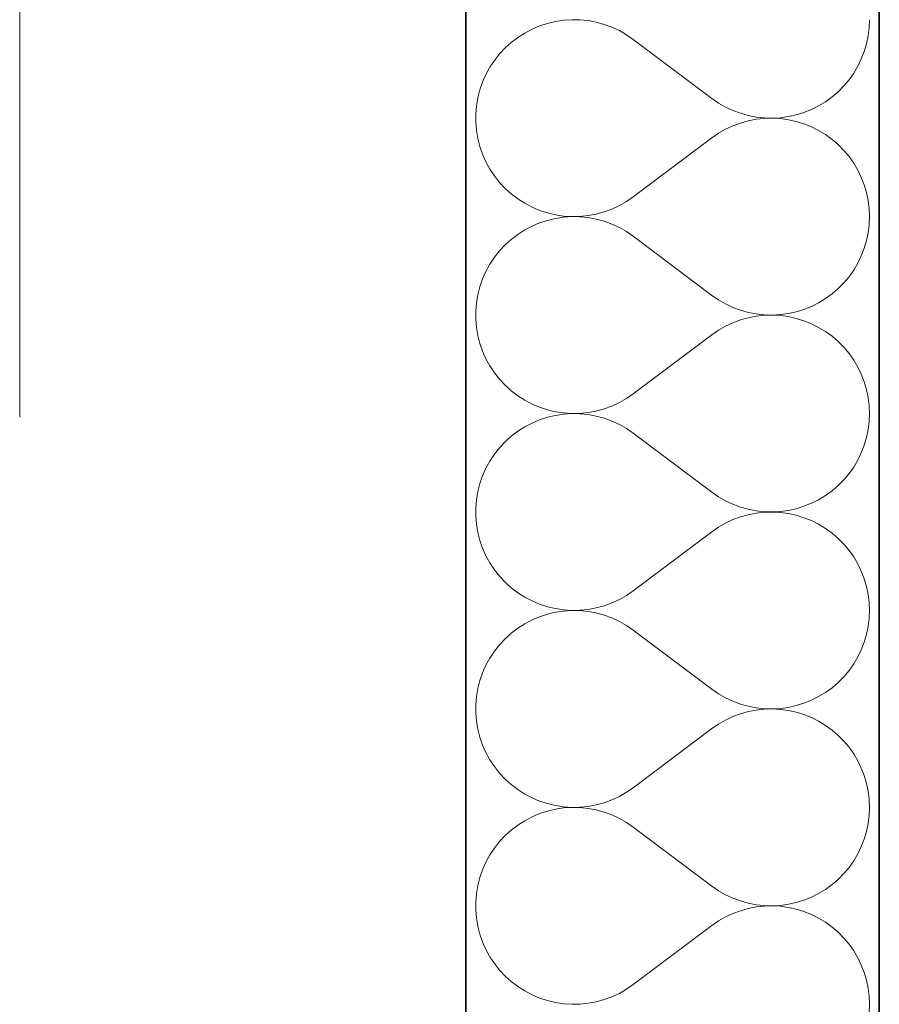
# Model space of a CAD drawing. Header units: millimetres. Extents: x -34676 to 172266, y 39940 to 476087.
# Tile 135 of 256: x 50058 to 50308, y 290865 to 291150. Entities that reach past the tile are written whole.
import ezdxf

# ---------------------------------------------------------------- set-up
doc = ezdxf.new("R2010")
doc.units = ezdxf.units.MM
doc.header["$MEASUREMENT"] = 0
doc.linetypes.add('Kropki i Kreski', pattern=[6.702778, 3.527778, -1.763889, 0, -1.411111])
for name, color, linetype in [('#podkład', 252, 'Continuous'), ('- A - ocieplenie', 7, 'Continuous'), ('Konstrukcja - Siatka mod', 7, 'Continuous'), ('Konstrukcja - Ściany zewnętrzne', 7, 'Continuous')]:
    doc.layers.add(name, color=color, linetype=linetype)

# ---------------------------------------------------------------- blocks, each defined once
blk = doc.blocks.new('UHYGFFFF')
at = {"layer": '- A - ocieplenie', "color": 252, "linetype": 'Continuous', "lineweight": 35, "ltscale": 100}
for p, q in [((49917.1, 396062.63), (49917.1, 399445.2)), ((49797.1, 399325.2), (49797.1, 396062.63))]:
    blk.add_line(p, q, dxfattribs=at)
at = {"layer": '- A - ocieplenie', "color": 252, "linetype": 'Continuous', "lineweight": 13, "ltscale": 100}
for p, q in [((49820.75, 397289.29), (49818.48, 397288.55)), ((49823.07, 397289.85), (49820.75, 397289.29)), ((49825.43, 397290.21), (49823.07, 397289.85)), ((49827.81, 397290.36), (49825.43, 397290.21)), ((49830.2, 397290.32), (49827.81, 397290.36)), ((49832.57, 397290.09), (49830.2, 397290.32)), ((49834.92, 397289.65), (49832.57, 397290.09)), ((49837.22, 397289.02), (49834.92, 397289.65)), ((49839.46, 397288.2), (49837.22, 397289.02)), ((49914.14, 397288.03), (49914.24, 397290.37)), ((49814.17, 397286.51), (49812.16, 397285.22)), ((49816.28, 397287.62), (49814.17, 397286.51)), ((49818.48, 397288.55), (49816.28, 397287.62)), ((49841.63, 397287.19), (49839.46, 397288.2)), ((49843.7, 397286.01), (49841.63, 397287.19)), ((49845.67, 397284.66), (49843.7, 397286.01)), ((49913.86, 397285.71), (49914.14, 397288.03)), ((49810.26, 397283.78), (49808.49, 397282.17)), ((49812.16, 397285.22), (49810.26, 397283.78)), ((49845.67, 397284.66), (49868.52, 397267.52)), ((49912.72, 397281.17), (49913.38, 397283.41)), ((49913.38, 397283.41), (49913.86, 397285.71)), ((49806.86, 397280.43), (49805.38, 397278.56)), ((49808.49, 397282.17), (49806.86, 397280.43)), ((49911.87, 397278.98), (49912.72, 397281.17)), ((49805.38, 397278.56), (49804.06, 397276.57)), ((49910.85, 397276.88), (49911.87, 397278.98)), ((49802.92, 397274.48), (49801.95, 397272.29)), ((49804.06, 397276.57), (49802.92, 397274.48)), ((49908.31, 397272.94), (49909.66, 397274.86)), ((49909.66, 397274.86), (49910.85, 397276.88)), ((49801.95, 397272.29), (49801.17, 397270.04)), ((49906.8, 397271.15), (49908.31, 397272.94)), ((49801.17, 397270.04), (49800.57, 397267.73)), ((49903.38, 397267.96), (49905.16, 397269.48)), ((49905.16, 397269.48), (49906.8, 397271.15)), ((49800.57, 397267.73), (49800.18, 397265.37)), ((49868.52, 397267.52), (49870.45, 397266.19)), ((49870.45, 397266.19), (49872.49, 397265.02)), ((49899.48, 397265.36), (49901.48, 397266.58)), ((49901.48, 397266.58), (49903.38, 397267.96)), ((49800.18, 397265.37), (49799.98, 397263)), ((49799.98, 397263), (49799.98, 397260.61)), ((49872.49, 397265.02), (49874.61, 397264.03)), ((49874.61, 397264.03), (49876.8, 397263.21)), ((49876.8, 397263.21), (49879.06, 397262.58)), ((49892.97, 397262.75), (49895.21, 397263.44)), ((49895.21, 397263.44), (49897.39, 397264.32)), ((49897.39, 397264.32), (49899.48, 397265.36)), ((49799.98, 397260.61), (49800.18, 397258.23)), ((49876.8, 397260.39), (49874.61, 397259.57)), ((49879.06, 397261.03), (49876.8, 397260.39)), ((49879.06, 397262.58), (49881.36, 397262.13)), ((49881.36, 397261.48), (49879.06, 397261.03)), ((49881.36, 397262.13), (49883.69, 397261.87)), ((49883.69, 397261.73), (49881.36, 397261.48)), ((49883.69, 397261.87), (49886.03, 397261.8)), ((49886.03, 397261.8), (49883.69, 397261.73)), ((49886.03, 397261.8), (49888.37, 397261.93)), ((49888.37, 397261.67), (49886.03, 397261.8)), ((49888.37, 397261.93), (49890.69, 397262.25)), ((49890.69, 397261.36), (49888.37, 397261.67)), ((49890.69, 397262.25), (49892.97, 397262.75)), ((49892.97, 397260.85), (49890.69, 397261.36)), ((49895.21, 397260.16), (49892.97, 397260.85)), ((49897.39, 397259.29), (49895.21, 397260.16)), ((49800.18, 397258.23), (49800.57, 397255.88)), ((49870.45, 397257.42), (49868.52, 397256.09)), ((49872.49, 397258.58), (49870.45, 397257.42)), ((49874.61, 397259.57), (49872.49, 397258.58)), ((49899.48, 397258.24), (49897.39, 397259.29)), ((49901.48, 397257.02), (49899.48, 397258.24)), ((49800.57, 397255.88), (49801.17, 397253.56)), ((49845.67, 397238.94), (49868.52, 397256.09)), ((49903.38, 397255.65), (49901.48, 397257.02)), ((49905.16, 397254.12), (49903.38, 397255.65)), ((49801.17, 397253.56), (49801.95, 397251.31)), ((49906.8, 397252.46), (49905.16, 397254.12)), ((49908.31, 397250.66), (49906.8, 397252.46)), ((49801.95, 397251.31), (49802.92, 397249.13)), ((49802.92, 397249.13), (49804.06, 397247.04)), ((49909.66, 397248.75), (49908.31, 397250.66)), ((49910.85, 397246.73), (49909.66, 397248.75)), ((49804.06, 397247.04), (49805.38, 397245.05)), ((49911.87, 397244.62), (49910.85, 397246.73)), ((49805.38, 397245.05), (49806.86, 397243.17)), ((49806.86, 397243.17), (49808.49, 397241.43)), ((49912.72, 397242.44), (49911.87, 397244.62)), ((49808.49, 397241.43), (49810.26, 397239.83)), ((49913.38, 397240.19), (49912.72, 397242.44)), ((49913.86, 397237.9), (49913.38, 397240.19)), ((49810.26, 397239.83), (49812.16, 397238.38)), ((49812.16, 397238.38), (49814.17, 397237.1)), ((49841.63, 397236.41), (49843.7, 397237.59)), ((49843.7, 397237.59), (49845.67, 397238.94)), ((49914.14, 397235.57), (49913.86, 397237.9)), ((49814.17, 397237.1), (49816.28, 397235.99)), ((49816.28, 397235.99), (49818.48, 397235.05)), ((49818.48, 397235.05), (49820.75, 397234.31)), ((49820.75, 397234.31), (49823.07, 397233.76)), ((49834.92, 397233.96), (49837.22, 397234.59)), ((49837.22, 397234.59), (49839.46, 397235.41)), ((49839.46, 397235.41), (49841.63, 397236.41)), ((49914.24, 397233.23), (49914.14, 397235.57)), ((49820.75, 397232.15), (49818.48, 397231.41)), ((49823.07, 397232.71), (49820.75, 397232.15)), ((49823.07, 397233.76), (49825.43, 397233.4)), ((49825.43, 397233.06), (49823.07, 397232.71)), ((49825.43, 397233.4), (49827.81, 397233.24)), ((49827.81, 397233.22), (49825.43, 397233.06)), ((49827.81, 397233.24), (49830.2, 397233.28)), ((49830.2, 397233.18), (49827.81, 397233.22)), ((49830.2, 397233.28), (49832.57, 397233.52)), ((49832.57, 397232.94), (49830.2, 397233.18)), ((49832.57, 397233.52), (49834.92, 397233.96)), ((49834.92, 397232.51), (49832.57, 397232.94)), ((49837.22, 397231.88), (49834.92, 397232.51)), ((49839.46, 397231.05), (49837.22, 397231.88)), ((49914.14, 397230.89), (49914.24, 397233.23)), ((49814.17, 397229.36), (49812.16, 397228.08)), ((49816.28, 397230.48), (49814.17, 397229.36)), ((49818.48, 397231.41), (49816.28, 397230.48)), ((49841.63, 397230.05), (49839.46, 397231.05)), ((49843.7, 397228.87), (49841.63, 397230.05)), ((49845.67, 397227.52), (49843.7, 397228.87)), ((49913.86, 397228.57), (49914.14, 397230.89)), ((49810.26, 397226.63), (49808.49, 397225.03)), ((49812.16, 397228.08), (49810.26, 397226.63)), ((49845.67, 397227.52), (49868.52, 397210.37)), ((49912.72, 397224.03), (49913.38, 397226.27)), ((49913.38, 397226.27), (49913.86, 397228.57)), ((49806.86, 397223.29), (49805.38, 397221.42)), ((49808.49, 397225.03), (49806.86, 397223.29)), ((49911.87, 397221.84), (49912.72, 397224.03)), ((49805.38, 397221.42), (49804.06, 397219.43)), ((49910.85, 397219.73), (49911.87, 397221.84)), ((49802.92, 397217.33), (49801.95, 397215.15)), ((49804.06, 397219.43), (49802.92, 397217.33)), ((49908.31, 397215.8), (49909.66, 397217.71)), ((49909.66, 397217.71), (49910.85, 397219.73)), ((49801.95, 397215.15), (49801.17, 397212.9)), ((49906.8, 397214.01), (49908.31, 397215.8)), ((49801.17, 397212.9), (49800.57, 397210.58)), ((49903.38, 397210.81), (49905.16, 397212.34)), ((49905.16, 397212.34), (49906.8, 397214.01)), ((49800.57, 397210.58), (49800.18, 397208.23)), ((49868.52, 397210.37), (49870.45, 397209.05)), ((49870.45, 397209.05), (49872.49, 397207.88)), ((49899.48, 397208.22), (49901.48, 397209.44)), ((49901.48, 397209.44), (49903.38, 397210.81)), ((49800.18, 397208.23), (49799.98, 397205.85)), ((49799.98, 397205.85), (49799.98, 397203.47)), ((49872.49, 397207.88), (49874.61, 397206.89)), ((49874.61, 397206.89), (49876.8, 397206.07)), ((49876.8, 397206.07), (49879.06, 397205.43)), ((49892.97, 397205.61), (49895.21, 397206.3)), ((49895.21, 397206.3), (49897.39, 397207.17)), ((49897.39, 397207.17), (49899.48, 397208.22)), ((49799.98, 397203.47), (49800.18, 397201.09)), ((49876.8, 397203.25), (49874.61, 397202.43)), ((49879.06, 397203.88), (49876.8, 397203.25)), ((49879.06, 397205.43), (49881.36, 397204.99)), ((49881.36, 397204.33), (49879.06, 397203.88)), ((49881.36, 397204.99), (49883.69, 397204.73)), ((49883.69, 397204.59), (49881.36, 397204.33)), ((49883.69, 397204.73), (49886.03, 397204.66)), ((49886.03, 397204.66), (49883.69, 397204.59)), ((49886.03, 397204.66), (49888.37, 397204.79)), ((49888.37, 397204.53), (49886.03, 397204.66)), ((49888.37, 397204.79), (49890.69, 397205.1)), ((49890.69, 397204.21), (49888.37, 397204.53)), ((49890.69, 397205.1), (49892.97, 397205.61)), ((49892.97, 397203.71), (49890.69, 397204.21)), ((49895.21, 397203.02), (49892.97, 397203.71)), ((49897.39, 397202.15), (49895.21, 397203.02)), ((49800.18, 397201.09), (49800.57, 397198.73)), ((49870.45, 397200.27), (49868.52, 397198.94)), ((49872.49, 397201.44), (49870.45, 397200.27)), ((49874.61, 397202.43), (49872.49, 397201.44)), ((49899.48, 397201.1), (49897.39, 397202.15)), ((49901.48, 397199.88), (49899.48, 397201.1)), ((49800.57, 397198.73), (49801.17, 397196.42)), ((49845.67, 397181.8), (49868.52, 397198.94)), ((49903.38, 397198.51), (49901.48, 397199.88)), ((49905.16, 397196.98), (49903.38, 397198.51)), ((49801.17, 397196.42), (49801.95, 397194.17)), ((49906.8, 397195.31), (49905.16, 397196.98)), ((49908.31, 397193.52), (49906.8, 397195.31)), ((49801.95, 397194.17), (49802.92, 397191.99)), ((49802.92, 397191.99), (49804.06, 397189.89)), ((49909.66, 397191.6), (49908.31, 397193.52)), ((49910.85, 397189.59), (49909.66, 397191.6)), ((49804.06, 397189.89), (49805.38, 397187.9)), ((49911.87, 397187.48), (49910.85, 397189.59)), ((49805.38, 397187.9), (49806.86, 397186.03)), ((49806.86, 397186.03), (49808.49, 397184.29)), ((49912.72, 397185.29), (49911.87, 397187.48)), ((49808.49, 397184.29), (49810.26, 397182.69)), ((49913.38, 397183.05), (49912.72, 397185.29)), ((49913.86, 397180.75), (49913.38, 397183.05)), ((49810.26, 397182.69), (49812.16, 397181.24)), ((49812.16, 397181.24), (49814.17, 397179.95)), ((49841.63, 397179.27), (49843.7, 397180.45)), ((49843.7, 397180.45), (49845.67, 397181.8)), ((49914.14, 397178.43), (49913.86, 397180.75)), ((49814.17, 397179.95), (49816.28, 397178.84)), ((49816.28, 397178.84), (49818.48, 397177.91)), ((49818.48, 397177.91), (49820.75, 397177.17)), ((49820.75, 397177.17), (49823.07, 397176.61)), ((49834.92, 397176.81), (49837.22, 397177.44)), ((49837.22, 397177.44), (49839.46, 397178.26)), ((49839.46, 397178.26), (49841.63, 397179.27)), ((49914.24, 397176.09), (49914.14, 397178.43)), ((49820.75, 397175.01), (49818.48, 397174.26)), ((49823.07, 397175.56), (49820.75, 397175.01)), ((49823.07, 397176.61), (49825.43, 397176.26)), ((49825.43, 397175.92), (49823.07, 397175.56)), ((49825.43, 397176.26), (49827.81, 397176.1)), ((49827.81, 397176.08), (49825.43, 397175.92)), ((49827.81, 397176.1), (49830.2, 397176.14)), ((49830.2, 397176.04), (49827.81, 397176.08)), ((49830.2, 397176.14), (49832.57, 397176.38)), ((49832.57, 397175.8), (49830.2, 397176.04)), ((49832.57, 397176.38), (49834.92, 397176.81)), ((49834.92, 397175.36), (49832.57, 397175.8)), ((49837.22, 397174.73), (49834.92, 397175.36)), ((49839.46, 397173.91), (49837.22, 397174.73)), ((49914.14, 397173.75), (49914.24, 397176.09)), ((49814.17, 397172.22), (49812.16, 397170.94)), ((49816.28, 397173.33), (49814.17, 397172.22)), ((49818.48, 397174.26), (49816.28, 397173.33)), ((49841.63, 397172.91), (49839.46, 397173.91)), ((49843.7, 397171.72), (49841.63, 397172.91)), ((49845.67, 397170.37), (49843.7, 397171.72)), ((49913.86, 397171.42), (49914.14, 397173.75)), ((49810.26, 397169.49), (49808.49, 397167.89)), ((49812.16, 397170.94), (49810.26, 397169.49)), ((49845.67, 397170.37), (49868.52, 397153.23)), ((49912.72, 397166.88), (49913.38, 397169.13)), ((49913.38, 397169.13), (49913.86, 397171.42)), ((49806.86, 397166.15), (49805.38, 397164.27)), ((49808.49, 397167.89), (49806.86, 397166.15)), ((49911.87, 397164.7), (49912.72, 397166.88)), ((49805.38, 397164.27), (49804.06, 397162.28)), ((49910.85, 397162.59), (49911.87, 397164.7)), ((49802.92, 397160.19), (49801.95, 397158.01)), ((49804.06, 397162.28), (49802.92, 397160.19)), ((49908.31, 397158.66), (49909.66, 397160.57)), ((49909.66, 397160.57), (49910.85, 397162.59)), ((49801.95, 397158.01), (49801.17, 397155.75)), ((49906.8, 397156.86), (49908.31, 397158.66)), ((49801.17, 397155.75), (49800.57, 397153.44)), ((49903.38, 397153.67), (49905.16, 397155.2)), ((49905.16, 397155.2), (49906.8, 397156.86)), ((49800.57, 397153.44), (49800.18, 397151.09)), ((49868.52, 397153.23), (49870.45, 397151.9)), ((49870.45, 397151.9), (49872.49, 397150.74)), ((49899.48, 397151.08), (49901.48, 397152.29)), ((49901.48, 397152.29), (49903.38, 397153.67)), ((49800.18, 397151.09), (49799.98, 397148.71)), ((49799.98, 397148.71), (49799.98, 397146.32)), ((49872.49, 397150.74), (49874.61, 397149.74)), ((49874.61, 397149.74), (49876.8, 397148.93)), ((49876.8, 397148.93), (49879.06, 397148.29)), ((49892.97, 397148.47), (49895.21, 397149.16)), ((49895.21, 397149.16), (49897.39, 397150.03)), ((49897.39, 397150.03), (49899.48, 397151.08)), ((49799.98, 397146.32), (49800.18, 397143.94)), ((49876.8, 397146.11), (49874.61, 397145.29)), ((49879.06, 397146.74), (49876.8, 397146.11)), ((49879.06, 397148.29), (49881.36, 397147.84)), ((49881.36, 397147.19), (49879.06, 397146.74)), ((49881.36, 397147.84), (49883.69, 397147.59)), ((49883.69, 397147.45), (49881.36, 397147.19)), ((49883.69, 397147.59), (49886.03, 397147.52)), ((49886.03, 397147.51), (49883.69, 397147.45)), ((49886.03, 397147.52), (49888.37, 397147.64)), ((49888.37, 397147.39), (49886.03, 397147.51)), ((49888.37, 397147.64), (49890.69, 397147.96)), ((49890.69, 397147.07), (49888.37, 397147.39)), ((49890.69, 397147.96), (49892.97, 397148.47)), ((49892.97, 397146.57), (49890.69, 397147.07)), ((49895.21, 397145.87), (49892.97, 397146.57)), ((49897.39, 397145), (49895.21, 397145.87)), ((49800.18, 397143.94), (49800.57, 397141.59)), ((49870.45, 397143.13), (49868.52, 397141.8)), ((49872.49, 397144.29), (49870.45, 397143.13)), ((49874.61, 397145.29), (49872.49, 397144.29)), ((49899.48, 397143.95), (49897.39, 397145)), ((49901.48, 397142.74), (49899.48, 397143.95)), ((49800.57, 397141.59), (49801.17, 397139.28)), ((49845.67, 397124.66), (49868.52, 397141.8)), ((49903.38, 397141.36), (49901.48, 397142.74)), ((49905.16, 397139.84), (49903.38, 397141.36)), ((49801.17, 397139.28), (49801.95, 397137.02)), ((49906.8, 397138.17), (49905.16, 397139.84)), ((49908.31, 397136.37), (49906.8, 397138.17)), ((49801.95, 397137.02), (49802.92, 397134.84)), ((49802.92, 397134.84), (49804.06, 397132.75)), ((49909.66, 397134.46), (49908.31, 397136.37)), ((49910.85, 397132.44), (49909.66, 397134.46)), ((49804.06, 397132.75), (49805.38, 397130.76)), ((49911.87, 397130.34), (49910.85, 397132.44)), ((49805.38, 397130.76), (49806.86, 397128.89)), ((49806.86, 397128.89), (49808.49, 397127.14)), ((49912.72, 397128.15), (49911.87, 397130.34)), ((49808.49, 397127.14), (49810.26, 397125.54)), ((49913.38, 397125.9), (49912.72, 397128.15)), ((49913.86, 397123.61), (49913.38, 397125.9)), ((49810.26, 397125.54), (49812.16, 397124.1)), ((49812.16, 397124.1), (49814.17, 397122.81)), ((49841.63, 397122.13), (49843.7, 397123.31)), ((49843.7, 397123.31), (49845.67, 397124.66)), ((49914.14, 397121.29), (49913.86, 397123.61)), ((49814.17, 397122.81), (49816.28, 397121.7)), ((49816.28, 397121.7), (49818.48, 397120.77)), ((49818.48, 397120.77), (49820.75, 397120.02)), ((49820.75, 397120.02), (49823.07, 397119.47)), ((49834.92, 397119.67), (49837.22, 397120.3)), ((49837.22, 397120.3), (49839.46, 397121.12)), ((49839.46, 397121.12), (49841.63, 397122.13)), ((49914.24, 397118.94), (49914.14, 397121.29)), ((49820.75, 397117.87), (49818.48, 397117.12)), ((49823.07, 397118.42), (49820.75, 397117.87)), ((49823.07, 397119.47), (49825.43, 397119.11)), ((49825.43, 397118.78), (49823.07, 397118.42)), ((49825.43, 397119.11), (49827.81, 397118.95)), ((49827.81, 397118.94), (49825.43, 397118.78)), ((49827.81, 397118.95), (49830.2, 397118.99)), ((49830.2, 397118.9), (49827.81, 397118.94)), ((49830.2, 397118.99), (49832.57, 397119.23)), ((49832.57, 397118.66), (49830.2, 397118.9)), ((49832.57, 397119.23), (49834.92, 397119.67)), ((49834.92, 397118.22), (49832.57, 397118.66)), ((49837.22, 397117.59), (49834.92, 397118.22)), ((49839.46, 397116.77), (49837.22, 397117.59)), ((49914.14, 397116.6), (49914.24, 397118.94)), ((49814.17, 397115.08), (49812.16, 397113.79)), ((49816.28, 397116.19), (49814.17, 397115.08)), ((49818.48, 397117.12), (49816.28, 397116.19)), ((49841.63, 397115.76), (49839.46, 397116.77)), ((49843.7, 397114.58), (49841.63, 397115.76)), ((49845.67, 397113.23), (49843.7, 397114.58)), ((49913.86, 397114.28), (49914.14, 397116.6)), ((49810.26, 397112.35), (49808.49, 397110.75)), ((49812.16, 397113.79), (49810.26, 397112.35)), ((49845.67, 397113.23), (49868.52, 397096.09)), ((49912.72, 397109.74), (49913.38, 397111.99)), ((49913.38, 397111.99), (49913.86, 397114.28)), ((49806.86, 397109), (49805.38, 397107.13)), ((49808.49, 397110.75), (49806.86, 397109)), ((49911.87, 397107.55), (49912.72, 397109.74)), ((49805.38, 397107.13), (49804.06, 397105.14)), ((49910.85, 397105.45), (49911.87, 397107.55)), ((49802.92, 397103.05), (49801.95, 397100.87)), ((49804.06, 397105.14), (49802.92, 397103.05)), ((49908.31, 397101.52), (49909.66, 397103.43)), ((49909.66, 397103.43), (49910.85, 397105.45)), ((49801.95, 397100.87), (49801.17, 397098.61)), ((49906.8, 397099.72), (49908.31, 397101.52)), ((49801.17, 397098.61), (49800.57, 397096.3)), ((49903.38, 397096.53), (49905.16, 397098.05)), ((49905.16, 397098.05), (49906.8, 397099.72)), ((49800.57, 397096.3), (49800.18, 397093.95)), ((49868.52, 397096.09), (49870.45, 397094.76)), ((49870.45, 397094.76), (49872.49, 397093.6)), ((49899.48, 397093.94), (49901.48, 397095.15)), ((49901.48, 397095.15), (49903.38, 397096.53)), ((49800.18, 397093.95), (49799.98, 397091.57)), ((49799.98, 397091.57), (49799.98, 397089.18)), ((49872.49, 397093.6), (49874.61, 397092.6)), ((49874.61, 397092.6), (49876.8, 397091.78)), ((49876.8, 397091.78), (49879.06, 397091.15)), ((49892.97, 397091.32), (49895.21, 397092.02)), ((49895.21, 397092.02), (49897.39, 397092.89)), ((49897.39, 397092.89), (49899.48, 397093.94)), ((49799.98, 397089.18), (49800.18, 397086.8)), ((49876.8, 397088.96), (49874.61, 397088.15)), ((49879.06, 397089.6), (49876.8, 397088.96)), ((49879.06, 397091.15), (49881.36, 397090.7)), ((49881.36, 397090.05), (49879.06, 397089.6)), ((49881.36, 397090.7), (49883.69, 397090.44)), ((49883.69, 397090.3), (49881.36, 397090.05)), ((49883.69, 397090.44), (49886.03, 397090.38)), ((49886.03, 397090.37), (49883.69, 397090.3)), ((49886.03, 397090.38), (49888.37, 397090.5)), ((49888.37, 397090.25), (49886.03, 397090.37)), ((49888.37, 397090.5), (49890.69, 397090.82)), ((49890.69, 397089.93), (49888.37, 397090.25)), ((49890.69, 397090.82), (49892.97, 397091.32)), ((49892.97, 397089.42), (49890.69, 397089.93)), ((49895.21, 397088.73), (49892.97, 397089.42)), ((49897.39, 397087.86), (49895.21, 397088.73)), ((49800.18, 397086.8), (49800.57, 397084.45)), ((49870.45, 397085.99), (49868.52, 397084.66)), ((49872.49, 397087.15), (49870.45, 397085.99)), ((49874.61, 397088.15), (49872.49, 397087.15)), ((49899.48, 397086.81), (49897.39, 397087.86)), ((49901.48, 397085.6), (49899.48, 397086.81)), ((49800.57, 397084.45), (49801.17, 397082.14)), ((49845.67, 397067.52), (49868.52, 397084.66)), ((49903.38, 397084.22), (49901.48, 397085.6)), ((49905.16, 397082.69), (49903.38, 397084.22)), ((49801.17, 397082.14), (49801.95, 397079.88)), ((49906.8, 397081.03), (49905.16, 397082.69)), ((49908.31, 397079.23), (49906.8, 397081.03)), ((49801.95, 397079.88), (49802.92, 397077.7)), ((49802.92, 397077.7), (49804.06, 397075.61)), ((49909.66, 397077.32), (49908.31, 397079.23)), ((49910.85, 397075.3), (49909.66, 397077.32)), ((49804.06, 397075.61), (49805.38, 397073.62)), ((49911.87, 397073.19), (49910.85, 397075.3)), ((49805.38, 397073.62), (49806.86, 397071.74)), ((49806.86, 397071.74), (49808.49, 397070)), ((49912.72, 397071.01), (49911.87, 397073.19)), ((49808.49, 397070), (49810.26, 397068.4)), ((49913.38, 397068.76), (49912.72, 397071.01)), ((49913.86, 397066.47), (49913.38, 397068.76)), ((49810.26, 397068.4), (49812.16, 397066.95)), ((49812.16, 397066.95), (49814.17, 397065.67)), ((49841.63, 397064.98), (49843.7, 397066.17)), ((49843.7, 397066.17), (49845.67, 397067.52)), ((49914.14, 397064.14), (49913.86, 397066.47)), ((49814.17, 397065.67), (49816.28, 397064.56)), ((49816.28, 397064.56), (49818.48, 397063.63)), ((49818.48, 397063.63), (49820.75, 397062.88)), ((49820.75, 397062.88), (49823.07, 397062.33)), ((49834.92, 397062.53), (49837.22, 397063.16)), ((49837.22, 397063.16), (49839.46, 397063.98)), ((49839.46, 397063.98), (49841.63, 397064.98)), ((49914.24, 397061.8), (49914.14, 397064.14)), ((49820.75, 397060.72), (49818.48, 397059.98)), ((49823.07, 397061.28), (49820.75, 397060.72)), ((49823.07, 397062.33), (49825.43, 397061.97)), ((49825.43, 397061.63), (49823.07, 397061.28)), ((49825.43, 397061.97), (49827.81, 397061.81)), ((49827.81, 397061.79), (49825.43, 397061.63)), ((49827.81, 397061.81), (49830.2, 397061.85)), ((49830.2, 397061.75), (49827.81, 397061.79)), ((49830.2, 397061.85), (49832.57, 397062.09)), ((49832.57, 397061.51), (49830.2, 397061.75)), ((49832.57, 397062.09), (49834.92, 397062.53)), ((49834.92, 397061.08), (49832.57, 397061.51)), ((49837.22, 397060.45), (49834.92, 397061.08)), ((49839.46, 397059.63), (49837.22, 397060.45)), ((49914.14, 397059.46), (49914.24, 397061.8)), ((49814.17, 397057.94), (49812.16, 397056.65)), ((49816.28, 397059.05), (49814.17, 397057.94)), ((49818.48, 397059.98), (49816.28, 397059.05)), ((49841.63, 397058.62), (49839.46, 397059.63)), ((49843.7, 397057.44), (49841.63, 397058.62)), ((49845.67, 397056.09), (49843.7, 397057.44)), ((49913.86, 397057.14), (49914.14, 397059.46)), ((49810.26, 397055.2), (49808.49, 397053.6)), ((49812.16, 397056.65), (49810.26, 397055.2)), ((49845.67, 397056.09), (49868.52, 397038.94)), ((49912.72, 397052.6), (49913.38, 397054.84)), ((49913.38, 397054.84), (49913.86, 397057.14)), ((49806.86, 397051.86), (49805.38, 397049.99)), ((49808.49, 397053.6), (49806.86, 397051.86)), ((49911.87, 397050.41), (49912.72, 397052.6)), ((49805.38, 397049.99), (49804.06, 397048)), ((49910.85, 397048.3), (49911.87, 397050.41)), ((49802.92, 397045.9), (49801.95, 397043.72)), ((49804.06, 397048), (49802.92, 397045.9)), ((49908.31, 397044.37), (49909.66, 397046.29)), ((49909.66, 397046.29), (49910.85, 397048.3)), ((49801.95, 397043.72), (49801.17, 397041.47)), ((49906.8, 397042.58), (49908.31, 397044.37)), ((49801.17, 397041.47), (49800.57, 397039.16)), ((49903.38, 397039.38), (49905.16, 397040.91)), ((49905.16, 397040.91), (49906.8, 397042.58)), ((49800.57, 397039.16), (49800.18, 397036.8)), ((49868.52, 397038.94), (49870.45, 397037.62)), ((49870.45, 397037.62), (49872.49, 397036.45)), ((49899.48, 397036.79), (49901.48, 397038.01)), ((49901.48, 397038.01), (49903.38, 397039.38)), ((49800.18, 397036.8), (49799.98, 397034.42)), ((49799.98, 397034.42), (49799.98, 397032.04)), ((49872.49, 397036.45), (49874.61, 397035.46)), ((49874.61, 397035.46), (49876.8, 397034.64)), ((49876.8, 397034.64), (49879.06, 397034.01)), ((49892.97, 397034.18), (49895.21, 397034.87)), ((49895.21, 397034.87), (49897.39, 397035.74)), ((49897.39, 397035.74), (49899.48, 397036.79)), ((49799.98, 397032.04), (49800.18, 397029.66)), ((49876.8, 397031.82), (49874.61, 397031)), ((49879.06, 397032.46), (49876.8, 397031.82)), ((49879.06, 397034.01), (49881.36, 397033.56)), ((49881.36, 397032.9), (49879.06, 397032.46)), ((49881.36, 397033.56), (49883.69, 397033.3)), ((49883.69, 397033.16), (49881.36, 397032.9)), ((49883.69, 397033.3), (49886.03, 397033.23)), ((49886.03, 397033.23), (49883.69, 397033.16)), ((49886.03, 397033.23), (49888.37, 397033.36)), ((49888.37, 397033.1), (49886.03, 397033.23)), ((49888.37, 397033.36), (49890.69, 397033.68)), ((49890.69, 397032.79), (49888.37, 397033.1)), ((49890.69, 397033.68), (49892.97, 397034.18)), ((49892.97, 397032.28), (49890.69, 397032.79)), ((49895.21, 397031.59), (49892.97, 397032.28)), ((49897.39, 397030.72), (49895.21, 397031.59)), ((49800.18, 397029.66), (49800.57, 397027.31)), ((49870.45, 397028.84), (49868.52, 397027.52)), ((49872.49, 397030.01), (49870.45, 397028.84)), ((49874.61, 397031), (49872.49, 397030.01)), ((49899.48, 397029.67), (49897.39, 397030.72)), ((49901.48, 397028.45), (49899.48, 397029.67)), ((49800.57, 397027.31), (49801.17, 397024.99)), ((49845.67, 397010.37), (49868.52, 397027.52)), ((49903.38, 397027.08), (49901.48, 397028.45)), ((49905.16, 397025.55), (49903.38, 397027.08)), ((49801.17, 397024.99), (49801.95, 397022.74)), ((49906.8, 397023.88), (49905.16, 397025.55)), ((49908.31, 397022.09), (49906.8, 397023.88)), ((49801.95, 397022.74), (49802.92, 397020.56)), ((49802.92, 397020.56), (49804.06, 397018.46)), ((49909.66, 397020.18), (49908.31, 397022.09)), ((49910.85, 397018.16), (49909.66, 397020.18)), ((49804.06, 397018.46), (49805.38, 397016.47)), ((49911.87, 397016.05), (49910.85, 397018.16)), ((49805.38, 397016.47), (49806.86, 397014.6)), ((49806.86, 397014.6), (49808.49, 397012.86)), ((49912.72, 397013.86), (49911.87, 397016.05)), ((49808.49, 397012.86), (49810.26, 397011.26)), ((49913.38, 397011.62), (49912.72, 397013.86)), ((49913.86, 397009.32), (49913.38, 397011.62)), ((49810.26, 397011.26), (49812.16, 397009.81)), ((49812.16, 397009.81), (49814.17, 397008.53)), ((49841.63, 397007.84), (49843.7, 397009.02)), ((49843.7, 397009.02), (49845.67, 397010.37)), ((49914.14, 397007), (49913.86, 397009.32)), ((49814.17, 397008.53), (49816.28, 397007.41)), ((49816.28, 397007.41), (49818.48, 397006.48)), ((49818.48, 397006.48), (49820.75, 397005.74)), ((49820.75, 397005.74), (49823.07, 397005.18)), ((49834.92, 397005.38), (49837.22, 397006.01)), ((49837.22, 397006.01), (49839.46, 397006.84)), ((49839.46, 397006.84), (49841.63, 397007.84)), ((49914.24, 397004.66), (49914.14, 397007)), ((49823.07, 397005.18), (49825.43, 397004.83)), ((49825.43, 397004.83), (49827.81, 397004.67)), ((49827.81, 397004.67), (49830.2, 397004.71)), ((49830.2, 397004.71), (49832.57, 397004.95)), ((49832.57, 397004.95), (49834.92, 397005.38)), ((49914.14, 397002.32), (49914.24, 397004.66))]:
    blk.add_line(p, q, dxfattribs=at)
at = {"layer": 'Konstrukcja - Siatka mod', "color": 252, "linetype": 'Kropki i Kreski', "lineweight": 13, "ltscale": 100}
blk.add_line((49667.56, 398868.6), (49667.56, 381903.76), dxfattribs=at)
at = {"layer": 'Konstrukcja - Ściany zewnętrzne', "color": 252, "linetype": 'Continuous', "lineweight": 35, "ltscale": 100}
blk.add_line((49797.1, 396062.63), (49797.1, 399365.2), dxfattribs=at)

msp = doc.modelspace()

# ---------------------------------------------------------------- block references
at = {"layer": '#podkład'}
msp.add_blockref('UHYGFFFF', (390.91, -106139.89), dxfattribs=at)

doc.saveas('drawing.dxf')
